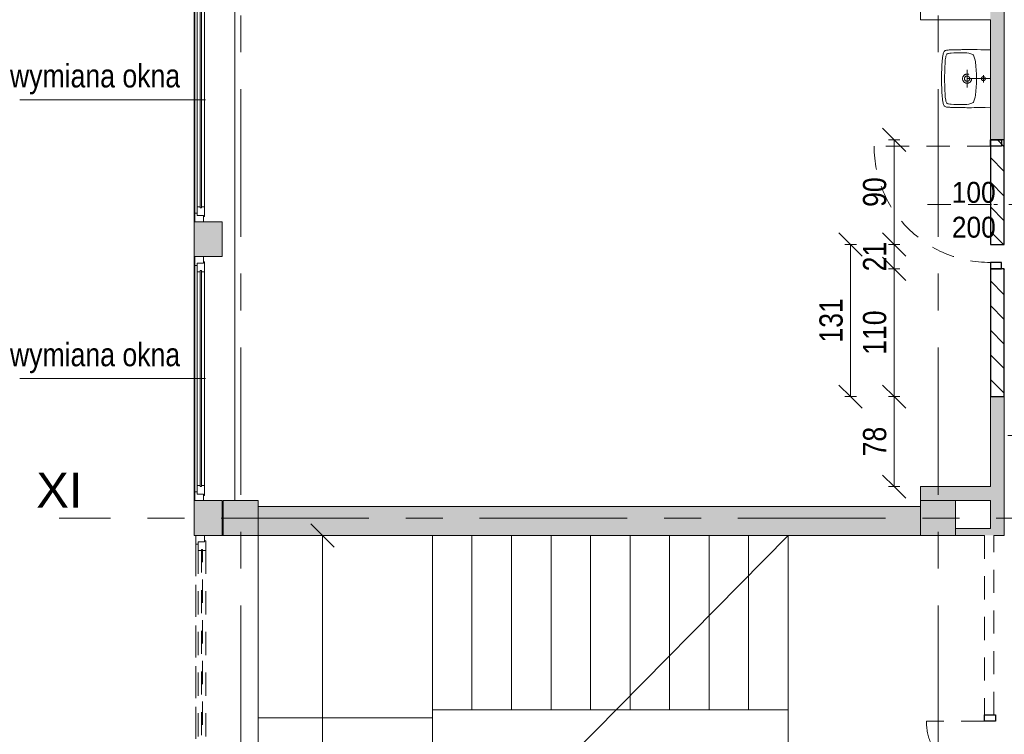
# Model space of a CAD drawing. Header units: centimetres. Extents: x -1403 to 22166, y -8842 to 3590.
# Tile 14 of 23: x -1403 to -556, y 1662 to 2277. Entities that reach past the tile are written whole.
import ezdxf

# ---------------------------------------------------------------- set-up
doc = ezdxf.new("R2010")
doc.units = ezdxf.units.CM
for name, pattern in [('Dash', [60, 30, -30]), ('Oś', [222.25, 127, -31.75, 31.75, -31.75]), ('Wyburzenia', [35, 20, -15])]:
    doc.linetypes.add(name, pattern=pattern)
for name, color, linetype, lineweight in [('A-ANNO-DIMS', 211, 'Continuous', 13), ('A-ANNO-DIMS-100', 211, 'Continuous', 13), ('A-ANNO-NOTE', 131, 'Wyburzenia', 9), ('A-AREA', 32, 'Continuous', 13), ('A-DETL', 90, 'Continuous', 25), ('A-DETL-GENF', 92, 'Continuous', 9), ('A-DETL-MEDM', 33, 'Wyburzenia', 9), ('A-DOOR', 31, 'Wyburzenia', 9), ('A-DOOR-IDEN', 31, 'Continuous', 13), ('A-FLOR', 192, 'Continuous', 13), ('A-GLAZ', 151, 'Wyburzenia', 9), ('A-GLAZ-IDEN', 152, 'Continuous', 13), ('A-WALL', 113, 'Continuous', 13), ('A-WALL-PATT', 111, 'Continuous', 13), ('P-SANR-FIXT', 6, 'Wyburzenia', 9), ('S-COLS', 52, 'Continuous', 13), ('S-GRID', 1, 'Continuous', 13), ('S-GRID-IDEN', 1, 'Continuous', 13), ('S-STRS', 31, 'Continuous', 13), ('S-STRS-MBND', 31, 'Continuous', 13)]:
    doc.layers.add(name, color=color, linetype=linetype, lineweight=lineweight)
doc.styles.add('Arial', font='arial.ttf', dxfattribs={"width": 0.9, "height": 18})
doc.styles.add('Arial Narrow_1', font='ARIALN.TTF', dxfattribs={"height": 0.2})
doc.styles.add('Arial Narrow_3', font='ARIALN.TTF', dxfattribs={"height": 20})
doc.styles.add('Arial_1', font='arial.ttf', dxfattribs={"height": 30})
doc.dimstyles.new('Diagonal_1_100__0__wewnętrzne', dxfattribs={"dimscale": 30.48, "dimtxt": 20.468619, "dimasz": 0.656168, "dimexe": 0.164042, "dimexo": 0.0625, "dimgap": 0.032808, "dimtad": 1, "dimdec": 0, "dimdsep": 46, "dimtxsty": 'Arial Narrow_3', "dimblk1": 'OBLIQUE', "dimblk2": 'OBLIQUE', "dimsah": 1, "dimcen": 0.09, "dimazin": 0, "dimtfac": 1, "dimtdec": 4, "dimtix": 1, "dimtmove": 0, "dimatfit": 3, "dimfxl": 0.164042, "dimfxlon": 1, "dimtvp": 1, "dimtolj": 1, "dimtzin": 0, "dimarcsym": 2})
pattern_1 = [(315, (0, 0), (10.6066, 10.6066), [])]

# ---------------------------------------------------------------- blocks, each defined once
blk = doc.blocks.new('Okno - automatyczna etykieta - 210x165 _nietypowy podział_-2208551-5_piętro III __10_50 m_ - wyburzenia i zamurowania')
at = {"layer": 'A-GLAZ', "color": 1, "lineweight": 13}
for p, q in [((-97.5, 5.5), (-105, 5.5)), ((-105, 5.5), (-105, -2)), ((-105, 5.5), (105, 5.5)), ((-92, 3.5), (-99.5, 3.5)), ((-99.5, 3.5), (-99.5, -2)), ((-99.5, -2), (-99.5, 3.5)), ((-99.5, 3.5), (-97.5, 3.5)), ((-97.5, 3.5), (-97.5, 5.5)), ((97.5, 5.5), (-97.5, 5.5)), ((93, 0.75), (-93, 0.75)), ((-93, 0.75), (-93, -0.25)), ((-93, -0.25), (-93, 0.75)), ((-93, 0.75), (-92, 0.75)), ((-92, 0.75), (-92, 3.5)), ((92, 3.5), (-92, 3.5)), ((99.5, 3.5), (92, 3.5)), ((92, 3.5), (92, 0.75)), ((92, 0.75), (93, 0.75)), ((93, -0.25), (93, 0.75)), ((93, 0.75), (93, -0.25)), ((105, 5.5), (97.5, 5.5)), ((97.5, 5.5), (97.5, 3.5)), ((97.5, 3.5), (99.5, 3.5)), ((99.5, -2), (99.5, 3.5)), ((99.5, 3.5), (99.5, -2)), ((105, -2), (105, 5.5)), ((-105, -2), (-99.5, -2)), ((-99.5, -2), (-100.5, -2)), ((-100.5, -2), (-100.5, -3)), ((-100.5, -3), (-92, -3)), ((-93, -0.25), (93, -0.25)), ((-92, -0.25), (-93, -0.25)), ((-92, -3), (-92, -0.25)), ((92, -3), (-92, -3)), ((92, -0.25), (92, -3)), ((93, -0.25), (92, -0.25)), ((92, -3), (100.5, -3)), ((100.5, -2), (99.5, -2)), ((99.5, -2), (105, -2)), ((100.5, -3), (100.5, -2))]:
    blk.add_line(p, q, dxfattribs=at)
blk = doc.blocks.new('M_Concrete-Square-Column - 300 x 300mm-1794508-5_piętro III __10_50 m_ - wyburzenia i zamurowania')
at = {"layer": 'S-COLS', "lineweight": 9}
blk.add_hatch(color=254, dxfattribs=at).paths.add_polyline_path([(-11.73, -15), (15, -15), (15, 15), (-15, 15), (-15, -15)], flags=0)
for p, q in [((15, 15), (-15, 15)), ((-15, 15), (-15, -15)), ((15, -15), (15, 15)), ((-15, -15), (15, -15))]:
    blk.add_line(p, q, dxfattribs=at)
blk = doc.blocks.new('M_Concrete-Square-Column - 300 x 300mm-1794509-5_piętro III __10_50 m_ - wyburzenia i zamurowania')
at = {"layer": 'S-COLS', "lineweight": 9}
blk.add_hatch(color=254, dxfattribs=at).paths.add_polyline_path([(-15, -15), (15, -15), (15, 15), (-15, 15), (-15, 7.14)], flags=0)
for p, q in [((15, 15), (-15, 15)), ((-15, 15), (-15, -15)), ((15, -15), (15, 15)), ((-15, -15), (15, -15))]:
    blk.add_line(p, q, dxfattribs=at)
blk = doc.blocks.new('DRZWI 1S - automatyczna etykieta - Drzwi 100-2252143-5_piętro III __10_50 m_ - wyburzenia i zamurowania')
at = {"layer": 'A-DETL-GENF', "color": 20, "linetype": 'Wyburzenia'}
for p, q in [((-55.5, 6), (-55.5, -3.5)), ((-50, 6), (-55.5, 6)), ((-50, -3.5), (-50, 6)), ((55.5, 6), (50, 6)), ((50, 6), (50, -3.5)), ((55.5, -3.5), (55.5, 6)), ((-55.5, -3.5), (-50, -3.5)), ((50, -3.5), (55.5, -3.5))]:
    blk.add_line(p, q, dxfattribs=at)
at = {"layer": 'A-DETL-MEDM', "color": 10, "lineweight": 25}
for p, q in [((-50, 6), (-55.5, 6)), ((-55.5, 6), (-55.5, -3.5)), ((-50, -3.5), (-50, 6)), ((50, -3.5), (50, 6)), ((50, 6), (55.5, 6)), ((55.5, 6), (55.5, -3.5)), ((-55.5, -3.5), (-50, -3.5)), ((55.5, -3.5), (50, -3.5))]:
    blk.add_line(p, q, dxfattribs=at)
at = {"layer": 'A-DOOR', "color": 1, "lineweight": 13}
blk.add_line((50, 6), (50, 106), dxfattribs=at)
blk.add_arc((50, 6), 100, 90, 180, dxfattribs=at)
blk = doc.blocks.new('Okno - automatyczna etykieta - 210x165 _nietypowy podział_-2208563-5_piętro III __10_50 m_ - wyburzenia i zamurowania')
at = {"layer": 'A-GLAZ', "color": 7, "linetype": 'Continuous'}
for p, q in [((-97.5, 11.5), (-105, 11.5)), ((-105, 11.5), (-105, 4)), ((-105, 11.5), (105, 11.5)), ((-92, 9.5), (-99.5, 9.5)), ((-99.5, 9.5), (-99.5, 4)), ((-99.5, 4), (-99.5, 9.5)), ((-99.5, 9.5), (-97.5, 9.5)), ((-97.5, 9.5), (-97.5, 11.5)), ((97.5, 11.5), (-97.5, 11.5)), ((-92, 6.75), (-92, 9.5)), ((92, 9.5), (-92, 9.5)), ((99.5, 9.5), (92, 9.5)), ((92, 9.5), (92, 6.75)), ((105, 11.5), (97.5, 11.5)), ((97.5, 11.5), (97.5, 9.5)), ((97.5, 9.5), (99.5, 9.5)), ((99.5, 4), (99.5, 9.5)), ((99.5, 9.5), (99.5, 4)), ((105, 4), (105, 11.5)), ((-105, 4), (-99.5, 4)), ((-99.5, 4), (-100.5, 4)), ((-100.5, 4), (-100.5, 3)), ((-100.5, 3), (-92, 3)), ((93, 6.75), (-93, 6.75)), ((-93, 6.75), (-93, 5.75)), ((-93, 5.75), (-93, 6.75)), ((-93, 6.75), (-92, 6.75)), ((-93, 5.75), (93, 5.75)), ((-92, 5.75), (-93, 5.75)), ((-92, 3), (-92, 5.75)), ((92, 3), (-92, 3)), ((92, 6.75), (93, 6.75)), ((92, 5.75), (92, 3)), ((93, 5.75), (92, 5.75)), ((92, 3), (100.5, 3)), ((93, 5.75), (93, 6.75)), ((93, 6.75), (93, 5.75)), ((100.5, 4), (99.5, 4)), ((99.5, 4), (105, 4)), ((100.5, 3), (100.5, 4))]:
    blk.add_line(p, q, dxfattribs=at)
blk = doc.blocks.new('Umywalka koło Nova Pro - Pro 50-1211177-5_piętro III __10_50 m_ - wyburzenia i zamurowania')
at = {"layer": 'P-SANR-FIXT', "color": 20}
for p, q in [((-12.19, -6), (-12.32, -10.58)), ((12.5, -6), (12.5, -38)), ((37.32, -10.58), (37.19, -6)), ((-12.4, -14.28), (-12.45, -17.35)), ((-12.32, -10.58), (-12.4, -14.28)), ((15.72, -12.02), (9.46, -12.02)), ((37.4, -14.28), (37.32, -10.58)), ((37.45, -17.35), (37.4, -14.28)), ((-12.48, -22.27), (-12.51, -24.3)), ((-12.51, -24.3), (-12.48, -26.13)), ((-12.45, -17.35), (-12.48, -19.98)), ((-12.48, -19.98), (-12.48, -22.27)), ((-9.37, -24.54), (-9.61, -26.27)), ((-8.91, -22.86), (-9.37, -24.54)), ((-8.62, -22.03), (-8.91, -22.86)), ((-8.19, -21.26), (-8.62, -22.03)), ((-7.93, -20.91), (-8.19, -21.26)), ((-7.61, -20.62), (-7.93, -20.91)), ((-6.89, -20.14), (-7.61, -20.62)), ((-6.09, -19.8), (-6.89, -20.14)), ((-5.24, -19.53), (-6.09, -19.8)), ((-3.53, -19.16), (-5.24, -19.53)), ((-1.83, -18.89), (-3.53, -19.16)), ((1.66, -18.49), (-1.83, -18.89)), ((5.15, -18.2), (1.66, -18.49)), ((8.64, -18.06), (5.15, -18.2)), ((10.37, -18.01), (8.64, -18.06)), ((14.63, -18.01), (10.37, -18.01)), ((16.36, -18.06), (14.63, -18.01)), ((19.88, -18.2), (16.36, -18.06)), ((23.34, -18.49), (19.88, -18.2)), ((26.83, -18.89), (23.34, -18.49)), ((28.56, -19.16), (26.83, -18.89)), ((30.26, -19.53), (28.56, -19.16)), ((31.09, -19.8), (30.26, -19.53)), ((31.89, -20.14), (31.09, -19.8)), ((32.61, -20.62), (31.89, -20.14)), ((32.93, -20.91), (32.61, -20.62)), ((33.19, -21.26), (32.93, -20.91)), ((33.62, -22.03), (33.19, -21.26)), ((33.91, -22.86), (33.62, -22.03)), ((34.37, -24.54), (33.91, -22.86)), ((34.63, -26.27), (34.37, -24.54)), ((37.48, -19.98), (37.45, -17.35)), ((37.51, -22.27), (37.48, -19.98)), ((37.51, -26.13), (37.51, -22.27)), ((-12.48, -26.13), (-12.48, -27.81)), ((-12.48, -27.81), (-12.46, -29.49)), ((-12.46, -29.49), (-12.46, -30.5)), ((-12.46, -30.5), (-12.43, -31.46)), ((-12.43, -31.46), (-12.43, -32.39)), ((-12.43, -32.39), (-12.4, -33.3)), ((-12.4, -33.3), (-12.4, -33.88)), ((-12.4, -33.88), (-12.38, -35.06)), ((-9.76, -28.56), (-9.84, -33.06)), ((-9.84, -33.06), (-9.79, -35.32)), ((-9.74, -27.87), (-9.76, -28.56)), ((-9.71, -27.55), (-9.74, -27.87)), ((-9.69, -27.15), (-9.71, -27.55)), ((-9.61, -26.27), (-9.69, -27.15)), ((20.01, -26), (5.01, -26)), ((34.69, -27.15), (34.63, -26.27)), ((34.71, -27.55), (34.69, -27.15)), ((34.74, -27.87), (34.71, -27.55)), ((34.76, -28.56), (34.74, -27.87)), ((34.84, -33.06), (34.76, -28.56)), ((34.82, -35.32), (34.84, -33.06)), ((37.38, -35.06), (37.4, -33.88)), ((37.4, -33.88), (37.43, -33.3)), ((37.43, -32.39), (37.46, -31.46)), ((37.43, -33.3), (37.43, -32.39)), ((37.46, -30.5), (37.48, -29.49)), ((37.46, -31.46), (37.46, -30.5)), ((37.48, -27.81), (37.51, -26.13)), ((37.48, -29.49), (37.48, -27.81)), ((-12.38, -35.06), (-12.35, -35.88)), ((-12.35, -35.88), (-12.35, -36.65)), ((-12.35, -36.65), (-12.32, -37.43)), ((-12.32, -37.43), (-12.3, -38.17)), ((-12.3, -38.17), (-12.27, -38.89)), ((-12.27, -38.89), (-12.24, -39.61)), ((-12.24, -39.61), (-12.22, -40.28)), ((-12.22, -40.28), (-12.19, -40.94)), ((-12.19, -40.94), (-12.16, -41.58)), ((-12.16, -41.58), (-12.14, -42.22)), ((-12.14, -42.22), (-12.08, -42.81)), ((-9.79, -35.32), (-9.71, -37.56)), ((-9.71, -37.56), (-9.53, -39.82)), ((-9.53, -39.82), (-9.39, -40.94)), ((-9.39, -40.94), (-9.21, -42.03)), ((-9.21, -42.03), (-9.05, -42.59)), ((34.07, -42.59), (34.21, -42.03)), ((34.21, -42.03), (34.39, -40.94)), ((34.39, -40.94), (34.53, -39.82)), ((34.53, -39.82), (34.71, -37.56)), ((34.71, -37.56), (34.82, -35.32)), ((37.08, -42.81), (37.14, -42.22)), ((37.14, -42.22), (37.16, -41.58)), ((37.16, -41.58), (37.19, -40.94)), ((37.19, -40.94), (37.22, -40.28)), ((37.22, -40.28), (37.24, -39.61)), ((37.24, -39.61), (37.27, -38.89)), ((37.27, -38.89), (37.3, -38.17)), ((37.3, -38.17), (37.32, -37.43)), ((37.32, -37.43), (37.35, -36.65)), ((37.35, -35.88), (37.38, -35.06)), ((37.35, -36.65), (37.35, -35.88)), ((-12.08, -42.81), (-12, -43.37)), ((-12, -43.37), (-11.92, -43.87)), ((-11.92, -43.87), (-11.82, -44.38)), ((-11.82, -44.38), (-11.71, -44.67)), ((-11.6, -44.96), (-11.79, -44.38)), ((-11.71, -44.67), (-11.6, -44.96)), ((-11.6, -44.96), (-11.26, -45.47)), ((-11.26, -45.47), (-11.6, -44.96)), ((-11.26, -45.47), (-10.8, -45.84)), ((-10.8, -45.84), (-11.26, -45.47)), ((-10.8, -45.84), (-10.24, -46.11)), ((-10.24, -46.11), (-10.8, -45.84)), ((-10.24, -46.11), (-9.61, -46.32)), ((-9.61, -46.32), (-10.24, -46.11)), ((-9.61, -46.32), (-8.94, -46.51)), ((-8.94, -46.51), (-9.61, -46.32)), ((-9.05, -42.59), (-8.86, -43.1)), ((-8.94, -46.51), (-8.25, -46.64)), ((-8.25, -46.64), (-8.94, -46.51)), ((-8.86, -43.1), (-8.7, -43.34)), ((-8.7, -43.34), (-8.51, -43.55)), ((-8.51, -43.55), (-8.03, -43.85)), ((-8.25, -46.64), (-7.5, -46.8)), ((-7.5, -46.8), (-8.25, -46.64)), ((-8.03, -43.85), (-7.53, -44.06)), ((-7.53, -44.06), (-6.97, -44.22)), ((-7.5, -46.8), (-6.73, -46.91)), ((-6.73, -46.91), (-7.5, -46.8)), ((-6.97, -44.22), (-5.88, -44.43)), ((-6.73, -46.91), (-5.93, -47.04)), ((-5.93, -47.04), (-6.73, -46.91)), ((-5.93, -47.04), (-5.1, -47.15)), ((-5.1, -47.15), (-5.93, -47.04)), ((-5.88, -44.43), (-3.64, -44.75)), ((-5.1, -47.15), (-4.2, -47.25)), ((-4.2, -47.25), (-5.1, -47.15)), ((-4.2, -47.25), (-3.27, -47.36)), ((-3.27, -47.36), (-4.2, -47.25)), ((-3.64, -44.75), (-1.4, -44.94)), ((-3.27, -47.36), (-2.28, -47.44)), ((-2.28, -47.44), (-3.27, -47.36)), ((-2.28, -47.44), (-1.24, -47.52)), ((-1.24, -47.52), (-2.28, -47.44)), ((-1.4, -44.94), (3.1, -45.18)), ((-1.24, -47.52), (-0.15, -47.63)), ((-0.15, -47.63), (-1.24, -47.52)), ((-0.15, -47.63), (1.05, -47.71)), ((1.05, -47.71), (-0.15, -47.63)), ((1.05, -47.71), (2.3, -47.76)), ((2.3, -47.76), (1.05, -47.71)), ((2.3, -47.76), (3.66, -47.84)), ((3.66, -47.84), (2.3, -47.76)), ((3.1, -45.18), (7.6, -45.31)), ((3.66, -47.84), (5.12, -47.89)), ((5.12, -47.89), (3.66, -47.84)), ((5.12, -47.89), (6.72, -47.95)), ((6.72, -47.95), (5.12, -47.89)), ((6.72, -47.95), (8.45, -47.97)), ((8.45, -47.97), (6.72, -47.95)), ((7.6, -45.31), (9.86, -45.39)), ((8.45, -47.97), (10.4, -48)), ((10.4, -48), (8.45, -47.97)), ((9.86, -45.39), (11.04, -45.42)), ((10.4, -48), (14.63, -48)), ((14.63, -48), (10.4, -48)), ((11.04, -45.42), (11.7, -45.42)), ((11.7, -45.42), (12.5, -45.44)), ((12.5, -45.44), (13.3, -45.42)), ((13.3, -45.42), (13.99, -45.42)), ((13.99, -45.42), (15.14, -45.39)), ((14.63, -48), (16.55, -47.97)), ((16.55, -47.97), (14.63, -48)), ((15.14, -45.39), (17.4, -45.31)), ((16.55, -47.97), (18.31, -47.95)), ((18.31, -47.95), (16.55, -47.97)), ((17.4, -45.31), (21.9, -45.18)), ((18.31, -47.95), (19.88, -47.89)), ((19.88, -47.89), (18.31, -47.95)), ((19.88, -47.89), (21.34, -47.84)), ((21.34, -47.84), (19.88, -47.89)), ((21.34, -47.84), (22.7, -47.76)), ((22.7, -47.76), (21.34, -47.84)), ((21.9, -45.18), (26.4, -44.94)), ((22.7, -47.76), (23.98, -47.71)), ((23.98, -47.71), (22.7, -47.76)), ((23.98, -47.71), (25.15, -47.63)), ((25.15, -47.63), (23.98, -47.71)), ((25.15, -47.63), (26.24, -47.52)), ((26.24, -47.52), (25.15, -47.63)), ((26.24, -47.52), (27.31, -47.44)), ((27.31, -47.44), (26.24, -47.52)), ((26.4, -44.94), (28.64, -44.75)), ((27.31, -47.44), (28.29, -47.36)), ((28.29, -47.36), (27.31, -47.44)), ((28.29, -47.36), (29.23, -47.25)), ((29.23, -47.25), (28.29, -47.36)), ((28.64, -44.75), (30.88, -44.43)), ((29.23, -47.25), (30.1, -47.15)), ((30.1, -47.15), (29.23, -47.25)), ((30.1, -47.15), (30.93, -47.04)), ((30.93, -47.04), (30.1, -47.15)), ((30.88, -44.43), (31.97, -44.22)), ((30.93, -47.04), (31.76, -46.91)), ((31.76, -46.91), (30.93, -47.04)), ((31.76, -46.91), (32.5, -46.8)), ((32.5, -46.8), (31.76, -46.91)), ((31.97, -44.22), (32.53, -44.06)), ((32.5, -46.8), (33.25, -46.64)), ((33.25, -46.64), (32.5, -46.8)), ((32.53, -44.06), (33.06, -43.85)), ((33.06, -43.85), (33.54, -43.55)), ((33.25, -46.64), (33.97, -46.51)), ((33.97, -46.51), (33.25, -46.64)), ((33.54, -43.55), (33.73, -43.34)), ((33.73, -43.34), (33.86, -43.1)), ((33.86, -43.1), (34.07, -42.59)), ((33.97, -46.51), (34.63, -46.32)), ((34.63, -46.32), (33.97, -46.51)), ((34.63, -46.32), (35.24, -46.11)), ((35.24, -46.11), (34.63, -46.32)), ((35.24, -46.11), (35.8, -45.84)), ((35.8, -45.84), (35.24, -46.11)), ((35.8, -45.84), (36.28, -45.47)), ((36.28, -45.47), (35.8, -45.84)), ((36.28, -45.47), (36.6, -44.96)), ((36.6, -44.96), (36.28, -45.47)), ((36.6, -44.96), (36.82, -44.38)), ((36.82, -44.38), (36.92, -43.87)), ((36.92, -43.87), (37.03, -43.37)), ((37.03, -43.37), (37.08, -42.81))]:
    blk.add_line(p, q, dxfattribs=at)
for centre, radius in [((12.5, -12.02), 1.72), ((12.51, -26), 3.92), ((12.51, -26), 2.28)]:
    blk.add_circle(centre, radius, dxfattribs=at)
blk = doc.blocks.new('DRZWI 2S - automatyczna etykieta - Drzwi 90_50-2595143-5_piętro III __10_50 m_ - wyburzenia i zamurowania')
at = {"layer": 'A-DETL-GENF', "color": 20, "linetype": 'Wyburzenia'}
for p, q in [((-55.5, 5.55), (-50, 5.55)), ((-55.5, -4), (-55.5, 5.55)), ((-50, 5.55), (-50, -4)), ((90, 5.55), (95.5, 5.55)), ((90, -4), (90, 5.55)), ((95.5, 5.55), (95.5, -4)), ((-50, -4), (-55.5, -4)), ((95.5, -4), (90, -4))]:
    blk.add_line(p, q, dxfattribs=at)
at = {"layer": 'A-DETL-MEDM', "color": 10, "lineweight": 25}
for p, q in [((-55.5, -4), (-55.5, 5.55)), ((-55.5, 5.55), (-50, 5.55)), ((-50, 5.55), (-50, -4)), ((90, 5.55), (90, -4)), ((95.5, 5.55), (90, 5.55)), ((95.5, -4), (95.5, 5.55)), ((-50, -4), (-55.5, -4)), ((90, -4), (95.5, -4))]:
    blk.add_line(p, q, dxfattribs=at)
at = {"layer": 'A-DOOR', "color": 20}
blk.add_line((0, -26.5), (0, 26.5), dxfattribs=at)
at = {"layer": 'A-DOOR', "color": 1, "lineweight": 13}
for p, q in [((-50, -4), (-50, -54)), ((90, -4), (90, -94))]:
    blk.add_line(p, q, dxfattribs=at)
for centre, radius, start, end in [((-50, -4), 50, 270, 0), ((90, -4), 90, 180, 270)]:
    blk.add_arc(centre, radius, start, end, dxfattribs=at)
blk = doc.blocks.new('etykieta wymiana okna - etykieta okno 1S z hp dół-2316400-5_piętro III __10_50 m_ - wyburzenia i zamurowania')
at = {"layer": 'A-GLAZ-IDEN'}
blk.add_line((0, 1.6477), (0, 0.0485), dxfattribs=at)
at = {"layer": 'A-GLAZ-IDEN', "insert": (-0.3068, 1.4291), "char_height": 0.2, "width": 1.409, "attachment_point": 3, "rotation": 90, "line_spacing_factor": 0.949189, "style": 'Arial Narrow_1'}
blk.add_mtext('\\pxqr,t6.35,12.7,19.05,25.4,31.75,38.1,44.45,50.8,57.15,63.5,69.85,76.2,82.55,88.9,95.25,101.6,107.95,114.3,120.65,127,133.35,139.7,146.05,152.4,158.75,165.1,171.45,177.8,184.15,190.5,196.85,203.2;{wymiana okna}', dxfattribs=at)
blk = doc.blocks.new('DIMBLOCK1-5_piętro III __10_50 m_ - wyburzenia i zamurowania')
at = {"layer": 'A-ANNO-DIMS-100'}
for p, q in [((-1142.15, 1833.33), (-1152.15, 1843.33)), ((-1147.15, 1833.33), (-1137.15, 1833.33)), ((-1142.15, 1833.33), (-1147.15, 1833.33)), ((-1142.15, 1383.33), (-1142.15, 1833.33)), ((-1142.15, 1833.33), (-1132.15, 1823.33)), ((-1142.15, 1383.33), (-1152.15, 1393.33)), ((-1147.15, 1383.33), (-1137.15, 1383.33)), ((-1142.15, 1383.33), (-1147.15, 1383.33)), ((-1142.15, 1383.33), (-1132.15, 1373.33))]:
    blk.add_line(p, q, dxfattribs=at)
at = {"layer": 'A-ANNO-DIMS-100', "color": 0, "insert": (-1169, 1589.32), "char_height": 20, "width": 45.6158, "attachment_point": 1, "rotation": 90, "line_spacing_factor": 0.974696, "style": 'Arial Narrow_3'}
blk.add_mtext('450', dxfattribs=at)
blk = doc.blocks.new('_Oblique')
at = {"color": 0, "linetype": 'ByBlock', "lineweight": -2}
blk.add_line((-0.5, -0.5), (0.5, 0.5), dxfattribs=at)
blk = doc.blocks.new('DIMBLOCK14-5_piętro III __10_50 m_ - wyburzenia i zamurowania')
at = {"layer": 'A-ANNO-DIMS-100'}
for p, q in [((-650.38, 1952.83), (-660.38, 1962.83)), ((-645.38, 1952.83), (-655.38, 1952.83)), ((-650.38, 1875.33), (-650.38, 1952.83)), ((-650.38, 1952.83), (-640.38, 1942.83)), ((-650.38, 1952.83), (-645.38, 1952.83)), ((-650.38, 1875.33), (-660.38, 1885.33)), ((-645.38, 1875.33), (-655.38, 1875.33)), ((-650.38, 1875.33), (-640.38, 1865.33)), ((-650.38, 1875.33), (-645.38, 1875.33))]:
    blk.add_line(p, q, dxfattribs=at)
at = {"layer": 'A-ANNO-DIMS-100', "color": 0, "insert": (-677.23, 1901.4), "char_height": 20, "width": 30.4105, "attachment_point": 1, "rotation": 90, "line_spacing_factor": 0.974696, "style": 'Arial Narrow_3'}
blk.add_mtext('78', dxfattribs=at)
blk = doc.blocks.new('DIMBLOCK15-5_piętro III __10_50 m_ - wyburzenia i zamurowania')
at = {"layer": 'A-ANNO-DIMS-100'}
for p, q in [((-650.38, 2062.83), (-660.38, 2072.83)), ((-645.38, 2062.83), (-655.38, 2062.83)), ((-650.38, 1952.83), (-650.38, 2062.83)), ((-650.38, 2062.83), (-640.38, 2052.83)), ((-650.38, 2062.83), (-645.38, 2062.83)), ((-650.38, 1952.83), (-660.38, 1962.83)), ((-645.38, 1952.83), (-655.38, 1952.83)), ((-650.38, 1952.83), (-640.38, 1942.83)), ((-650.38, 1952.83), (-645.38, 1952.83))]:
    blk.add_line(p, q, dxfattribs=at)
at = {"layer": 'A-ANNO-DIMS-100', "color": 0, "insert": (-677.23, 1988.82), "char_height": 20, "width": 45.6158, "attachment_point": 1, "rotation": 90, "line_spacing_factor": 0.974696, "style": 'Arial Narrow_3'}
blk.add_mtext('110', dxfattribs=at)
blk = doc.blocks.new('DIMBLOCK16-5_piętro III __10_50 m_ - wyburzenia i zamurowania')
at = {"layer": 'A-ANNO-DIMS-100'}
for p, q in [((-650.38, 2083.83), (-660.38, 2093.83)), ((-645.38, 2083.83), (-655.38, 2083.83)), ((-650.38, 2062.83), (-650.38, 2083.83)), ((-650.38, 2083.83), (-640.38, 2073.83)), ((-650.38, 2083.83), (-645.38, 2083.83)), ((-650.38, 2062.83), (-660.38, 2072.83)), ((-645.38, 2062.83), (-655.38, 2062.83)), ((-650.38, 2062.83), (-640.38, 2052.83)), ((-650.38, 2062.83), (-645.38, 2062.83))]:
    blk.add_line(p, q, dxfattribs=at)
at = {"layer": 'A-ANNO-DIMS-100', "color": 0, "insert": (-677.23, 2060.65), "char_height": 20, "width": 30.4105, "attachment_point": 1, "rotation": 90, "line_spacing_factor": 0.974696, "style": 'Arial Narrow_3'}
blk.add_mtext('21', dxfattribs=at)
blk = doc.blocks.new('DIMBLOCK17-5_piętro III __10_50 m_ - wyburzenia i zamurowania')
at = {"layer": 'A-ANNO-DIMS-100'}
for p, q in [((-650.38, 2173.83), (-660.38, 2183.83)), ((-645.38, 2173.83), (-655.38, 2173.83)), ((-650.38, 2083.83), (-650.38, 2173.83)), ((-650.38, 2173.83), (-640.38, 2163.83)), ((-650.38, 2173.83), (-645.38, 2173.83)), ((-650.38, 2083.83), (-660.38, 2093.83)), ((-645.38, 2083.83), (-655.38, 2083.83)), ((-650.38, 2083.83), (-640.38, 2073.83)), ((-650.38, 2083.83), (-645.38, 2083.83))]:
    blk.add_line(p, q, dxfattribs=at)
at = {"layer": 'A-ANNO-DIMS-100', "color": 0, "insert": (-677.23, 2116.15), "char_height": 20, "width": 30.4105, "attachment_point": 1, "rotation": 90, "line_spacing_factor": 0.974696, "style": 'Arial Narrow_3'}
blk.add_mtext('90', dxfattribs=at)
blk = doc.blocks.new('DIMBLOCK34-5_piętro III __10_50 m_ - wyburzenia i zamurowania')
at = {"layer": 'A-ANNO-DIMS-100'}
for p, q in [((-687.85, 2083.83), (-697.85, 2093.83)), ((-682.85, 2083.83), (-692.85, 2083.83)), ((-687.85, 1952.83), (-687.85, 2083.83)), ((-687.85, 2083.83), (-677.85, 2073.83)), ((-687.85, 2083.83), (-682.85, 2083.83)), ((-687.85, 1952.83), (-697.85, 1962.83)), ((-682.85, 1952.83), (-692.85, 1952.83)), ((-687.85, 1952.83), (-677.85, 1942.83)), ((-687.85, 1952.83), (-682.85, 1952.83))]:
    blk.add_line(p, q, dxfattribs=at)
at = {"layer": 'A-ANNO-DIMS-100', "color": 0, "insert": (-714.7, 1999.32), "char_height": 20, "width": 45.6158, "attachment_point": 1, "rotation": 90, "line_spacing_factor": 0.974696, "style": 'Arial Narrow_3'}
blk.add_mtext('131', dxfattribs=at)

msp = doc.modelspace()

# ---------------------------------------------------------------- hatches: boundary and pattern name
at = {"layer": 'A-DETL-GENF', "lineweight": 25}
h = msp.add_hatch(dxfattribs=at)
h.set_pattern_fill('FP_1', color=3, style=0, pattern_type=2)
h.set_pattern_definition(pattern_1)
h.paths.add_polyline_path([(-567.62, 2083.83), (-555.62, 2083.83), (-555.62, 2173.83), (-567.62, 2173.83), (-567.62, 2168.33)], flags=0)
h = msp.add_hatch(dxfattribs=at)
h.set_pattern_fill('FP_1', color=210, style=0, pattern_type=2)
h.set_pattern_definition(pattern_1)
h.paths.add_polyline_path([(-567.62, 1952.83), (-555.62, 1952.83), (-555.62, 2062.83), (-567.62, 2062.83)], flags=0)
at = {"layer": 'A-WALL-PATT'}
h = msp.add_hatch(color=9, dxfattribs=at)
h.paths.add_polyline_path([(-564.62, 1833.33), (-555.62, 1833.33), (-555.62, 1952.83), (-567.62, 1952.83), (-567.62, 1833.33)], flags=0)
h.paths.add_polyline_path([(-567.62, 2173.83), (-555.62, 2173.83), (-555.62, 2482.83), (-567.62, 2482.83), (-567.62, 2265.06)], flags=0)
h.paths.add_polyline_path([(-555.62, 2703.83), (-555.62, 2824.33), (-567.62, 2824.33), (-567.62, 2703.83)], flags=0)
h = msp.add_hatch(color=9, dxfattribs=at)
h.paths.add_polyline_path([(-1252.62, 1833.33), (-1228.62, 1833.33), (-1228.62, 1863.33), (-1252.62, 1863.33), (-1252.62, 1837.45)], flags=0)
h.paths.add_polyline_path([(-1252.62, 2073.33), (-1228.62, 2073.33), (-1228.62, 2103.33), (-1252.62, 2103.33), (-1252.62, 2074.7)], flags=0)
h.paths.add_polyline_path([(-1244.62, 2313.33), (-1228.62, 2313.33), (-1228.62, 2343.33), (-1252.62, 2343.33), (-1252.62, 2313.33), (-1250.12, 2313.33)], flags=0)
h.paths.add_polyline_path([(-1252.62, 2553.33), (-1228.62, 2553.33), (-1228.62, 2583.33), (-1252.62, 2583.33), (-1252.62, 2554.7)], flags=0)
for points in [[(-597.62, 1863.33), (-567.62, 1863.33), (-567.62, 1875.33), (-627.62, 1875.33), (-627.62, 1863.33)], [(-1197.62, 1833.33), (-627.62, 1833.33), (-627.62, 1858.33), (-1197.62, 1858.33), (-1197.62, 1849.72)], [(-597.62, 1833.33), (-567.62, 1833.33), (-567.62, 1839.33), (-597.62, 1839.33), (-597.62, 1836.05)]]:
    msp.add_hatch(color=9, dxfattribs=at).paths.add_polyline_path(points, flags=0)

# ---------------------------------------------------------------- linework, layer by layer
at = {"layer": 'A-ANNO-NOTE', "color": 240, "lineweight": 13}
msp.add_line((-531.62, 2118.33), (-621.62, 2118.33), dxfattribs=at)
at = {"layer": 'A-AREA', "color": 20, "linetype": 'Wyburzenia', "lineweight": 9}
msp.add_line((-322.62, 1919.33), (-555.62, 1919.33), dxfattribs=at)
at = {"layer": 'A-AREA', "lineweight": 9}
msp.add_line((-1037.41, 1533.33), (-741.62, 1833.33), dxfattribs=at)
at = {"layer": 'A-DETL'}
for p, q in [((-567.62, 2173.83), (-567.62, 2083.83)), ((-555.62, 2173.83), (-567.62, 2173.83)), ((-555.62, 2083.83), (-555.62, 2173.83)), ((-567.62, 2083.83), (-555.62, 2083.83)), ((-567.62, 2062.83), (-567.62, 1952.83)), ((-555.62, 2062.83), (-567.62, 2062.83)), ((-555.62, 1952.83), (-555.62, 2062.83)), ((-567.62, 1952.83), (-555.62, 1952.83))]:
    msp.add_line(p, q, dxfattribs=at)
at = {"layer": 'A-DOOR-IDEN'}
msp.add_line((-561.62, 2118.33), (-564.62, 2118.33), dxfattribs=at)
at = {"layer": 'A-FLOR', "lineweight": 9}
msp.add_line((-741.62, 1833.33), (-741.62, 1533.33), dxfattribs=at)
at = {"layer": 'A-WALL', "lineweight": 9}
for p, q in [((-1252.62, 1833.33), (-1252.62, 2793.33)), ((-555.62, 2173.83), (-555.62, 2482.83)), ((-1217.62, 2313.33), (-1217.62, 1863.33)), ((-627.62, 2313.33), (-627.62, 2277.33)), ((-627.62, 2277.33), (-567.62, 2277.33)), ((-567.62, 2277.33), (-567.62, 2173.83)), ((-558.12, 2173.83), (-555.62, 2173.83)), ((-1252.12, 2103.33), (-1252.62, 2103.33)), ((-1228.62, 2103.33), (-1244.62, 2103.33)), ((-1228.62, 2073.33), (-1228.62, 2103.33)), ((-1252.62, 2073.33), (-1252.12, 2073.33)), ((-1244.62, 2073.33), (-1228.62, 2073.33)), ((-567.62, 1952.83), (-567.62, 1875.33)), ((-555.62, 1833.33), (-555.62, 1952.83)), ((-567.62, 1875.33), (-627.62, 1875.33)), ((-627.62, 1875.33), (-627.62, 1863.33)), ((-1252.12, 1863.33), (-1252.62, 1863.33)), ((-1228.62, 1863.33), (-1244.62, 1863.33)), ((-1228.62, 1833.33), (-1228.62, 1863.33)), ((-627.62, 1858.33), (-1197.62, 1858.33)), ((-597.62, 1863.33), (-567.62, 1863.33)), ((-567.62, 1863.33), (-567.62, 1839.33)), ((-567.62, 1839.33), (-597.62, 1839.33)), ((-1252.62, 1833.33), (-1251.12, 1833.33)), ((-1243.62, 1833.33), (-1227.62, 1833.33)), ((-1197.62, 1833.33), (-627.62, 1833.33)), ((-597.62, 1833.33), (-572.62, 1833.33)), ((-564.62, 1833.33), (-555.62, 1833.33))]:
    msp.add_line(p, q, dxfattribs=at)
at = {"layer": 'A-WALL', "color": 1, "linetype": 'Wyburzenia'}
for p, q in [((-567.62, 2062.83), (-567.62, 1952.83)), ((-555.62, 2062.83), (-558.12, 2062.83)), ((-555.62, 1952.83), (-555.62, 2062.83)), ((-567.62, 1952.83), (-555.62, 1952.83)), ((-572.62, 1833.33), (-572.62, 1678.83)), ((-564.62, 1678.83), (-564.62, 1833.33))]:
    msp.add_line(p, q, dxfattribs=at)
at = {"layer": 'A-WALL'}
msp.add_line((-555.62, 1952.83), (-567.62, 1952.83), dxfattribs=at)
at = {"layer": 'S-GRID', "linetype": 'Oś'}
for p, q in [((-1212.62, 2884.27), (-1212.62, 27.13)), ((-612.62, 2884.27), (-612.62, 27.13)), ((1342.46, 1848.33), (-1368.76, 1848.33))]:
    msp.add_line(p, q, dxfattribs=at)
at = {"layer": 'S-STRS', "lineweight": 9}
for p, q in [((-1197.62, 1833.33), (-1197.62, 1676.33)), ((-1047.62, 1833.33), (-1047.62, 1683.33)), ((-1047.62, 1833.33), (-1047.62, 1683.33)), ((-1013.62, 1833.33), (-1013.62, 1683.33)), ((-1013.62, 1833.33), (-1013.62, 1683.33)), ((-979.62, 1833.33), (-979.62, 1683.33)), ((-979.62, 1833.33), (-979.62, 1683.33)), ((-945.62, 1833.33), (-945.62, 1683.33)), ((-945.62, 1833.33), (-945.62, 1683.33)), ((-911.62, 1833.33), (-911.62, 1683.33)), ((-911.62, 1833.33), (-911.62, 1683.33)), ((-877.62, 1833.33), (-877.62, 1683.33)), ((-877.62, 1833.33), (-877.62, 1683.33)), ((-843.62, 1833.33), (-843.62, 1683.33)), ((-843.62, 1833.33), (-843.62, 1683.33)), ((-809.62, 1833.33), (-809.62, 1683.33)), ((-809.62, 1833.33), (-809.62, 1683.33)), ((-775.62, 1833.33), (-775.62, 1683.33)), ((-775.62, 1833.33), (-775.62, 1683.33)), ((-741.62, 1833.33), (-741.62, 1683.33)), ((-1047.62, 1676.33), (-1047.62, 1683.33)), ((-1047.62, 1683.33), (-1013.62, 1683.33)), ((-1013.62, 1683.33), (-979.62, 1683.33)), ((-979.62, 1683.33), (-945.62, 1683.33)), ((-945.62, 1683.33), (-911.62, 1683.33)), ((-911.62, 1683.33), (-877.62, 1683.33)), ((-877.62, 1683.33), (-843.62, 1683.33)), ((-843.62, 1683.33), (-809.62, 1683.33)), ((-809.62, 1683.33), (-775.62, 1683.33)), ((-775.62, 1683.33), (-741.62, 1683.33)), ((-1197.62, 1676.33), (-1047.62, 1676.33)), ((-1197.62, 1642.33), (-1197.62, 1676.33)), ((-1197.62, 1676.33), (-1047.62, 1676.33)), ((-1047.62, 1642.33), (-1047.62, 1676.33))]:
    msp.add_line(p, q, dxfattribs=at)
at = {"layer": 'S-STRS-MBND', "linetype": 'Dash', "lineweight": 9}
for p, q in [((-1197.62, 1833.33), (-1197.62, 1676.33)), ((-1047.62, 1833.33), (-1197.62, 1833.33)), ((-1047.62, 1833.33), (-1047.62, 1683.33)), ((-1047.62, 1833.33), (-741.62, 1833.33)), ((-1047.62, 1833.33), (-1047.62, 1683.33)), ((-1013.62, 1833.33), (-1013.62, 1683.33)), ((-1013.62, 1833.33), (-1013.62, 1683.33)), ((-979.62, 1833.33), (-979.62, 1683.33)), ((-979.62, 1833.33), (-979.62, 1683.33)), ((-945.62, 1833.33), (-945.62, 1683.33)), ((-945.62, 1833.33), (-945.62, 1683.33)), ((-911.62, 1833.33), (-911.62, 1683.33)), ((-911.62, 1833.33), (-911.62, 1683.33)), ((-877.62, 1833.33), (-877.62, 1683.33)), ((-877.62, 1833.33), (-877.62, 1683.33)), ((-843.62, 1833.33), (-843.62, 1683.33)), ((-843.62, 1833.33), (-843.62, 1683.33)), ((-809.62, 1833.33), (-809.62, 1683.33)), ((-809.62, 1833.33), (-809.62, 1683.33)), ((-775.62, 1833.33), (-775.62, 1683.33)), ((-775.62, 1833.33), (-775.62, 1683.33)), ((-741.62, 1833.33), (-741.62, 1683.33)), ((-1047.62, 1676.33), (-1047.62, 1683.33)), ((-1047.62, 1683.33), (-741.62, 1683.33)), ((-1197.62, 1676.33), (-1047.62, 1676.33)), ((-1197.62, 1540.33), (-1197.62, 1676.33)), ((-1197.62, 1676.33), (-1047.62, 1676.33)), ((-1047.62, 1540.33), (-1047.62, 1676.33))]:
    msp.add_line(p, q, dxfattribs=at)

# ---------------------------------------------------------------- block references
at = {"layer": 'A-DOOR', "color": 1, "lineweight": 13}
for name, p, rotation in [('DRZWI 1S - automatyczna etykieta - Drzwi 100-2252143-5_piętro III __10_50 m_ - wyburzenia i zamurowania', (-561.62, 2118.33), 89.9999999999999), ('DRZWI 2S - automatyczna etykieta - Drzwi 90_50-2595143-5_piętro III __10_50 m_ - wyburzenia i zamurowania', (-568.62, 1623.33), 269.9999999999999)]:
    msp.add_blockref(name, p, dxfattribs=dict(at, rotation=rotation))
at = {"layer": 'A-GLAZ', "color": 7, "linetype": 'Continuous', "rotation": 89.9999999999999}
for p in [(-1240.62, 2208.33), (-1240.62, 1968.33)]:
    msp.add_blockref('Okno - automatyczna etykieta - 210x165 _nietypowy podział_-2208563-5_piętro III __10_50 m_ - wyburzenia i zamurowania', p, dxfattribs=at)
at = {"layer": 'A-GLAZ', "color": 1, "lineweight": 13, "rotation": 89.9999999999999}
msp.add_blockref('Okno - automatyczna etykieta - 210x165 _nietypowy podział_-2208551-5_piętro III __10_50 m_ - wyburzenia i zamurowania', (-1245.62, 1728.33), dxfattribs=at)
at = {"layer": 'A-GLAZ-IDEN', "xscale": 99.99999999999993, "yscale": 99.99999999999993, "zscale": 99.99999999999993, "rotation": 270.0000000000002}
for p in [(-1407.6, 2208.33), (-1407.6, 1968.33)]:
    msp.add_blockref('etykieta wymiana okna - etykieta okno 1S z hp dół-2316400-5_piętro III __10_50 m_ - wyburzenia i zamurowania', p, dxfattribs=at)
at = {"layer": 'P-SANR-FIXT', "color": 20, "rotation": 269.9999999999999}
msp.add_blockref('Umywalka koło Nova Pro - Pro 50-1211177-5_piętro III __10_50 m_ - wyburzenia i zamurowania', (-561.62, 2239.07), dxfattribs=at)
at = {"layer": 'S-COLS', "lineweight": 9}
for name, p in [('M_Concrete-Square-Column - 300 x 300mm-1794509-5_piętro III __10_50 m_ - wyburzenia i zamurowania', (-1212.62, 1848.33)), ('M_Concrete-Square-Column - 300 x 300mm-1794508-5_piętro III __10_50 m_ - wyburzenia i zamurowania', (-612.62, 1848.33))]:
    msp.add_blockref(name, p, dxfattribs=at)

# ---------------------------------------------------------------- texts
at = {"layer": 'A-ANNO-NOTE', "color": 1, "lineweight": 211, "char_height": 18, "width": 38.07, "attachment_point": 5, "line_spacing_factor": 0.936439, "style": 'Arial'}
for s, insert in [('\\pxqc,t6.35,12.7,19.05,25.4,31.75,38.1,44.45,50.8,57.15,63.5,69.85,76.2,82.55,88.9,95.25,101.6,107.95,114.3,120.65,127,133.35,139.7,146.05,152.4,158.75,165.1,171.45,177.8,184.15,190.5,196.85,203.2;{100}', (-581.95, 2128.56)), ('\\pxqc,t6.35,12.7,19.05,25.4,31.75,38.1,44.45,50.8,57.15,63.5,69.85,76.2,82.55,88.9,95.25,101.6,107.95,114.3,120.65,127,133.35,139.7,146.05,152.4,158.75,165.1,171.45,177.8,184.15,190.5,196.85,203.2;{200}', (-581.86, 2098.56)), ('\\pxqc,t6.35,12.7,19.05,25.4,31.75,38.1,44.45,50.8,57.15,63.5,69.85,76.2,82.55,88.9,95.25,101.6,107.95,114.3,120.65,127,133.35,139.7,146.05,152.4,158.75,165.1,171.45,177.8,184.15,190.5,196.85,203.2;{200}', (-581.86, 2098.56))]:
    msp.add_mtext(s, dxfattribs=dict(at, insert=insert))
at = {"layer": 'S-GRID-IDEN', "insert": (-1368.64, 1872.39), "char_height": 30, "width": 39.7, "attachment_point": 5, "line_spacing_factor": 0.936439, "style": 'Arial_1'}
msp.add_mtext('\\pxqc,t4.23333,8.46667,12.7,16.93333,21.16667,25.4,29.63333,33.86667,38.1,42.33333,46.56667,50.8,55.03333,59.26667,63.5,67.73333,71.96667,76.2,80.43333,84.66667,88.9,93.13333,97.36667,101.6,105.83333,110.06667,114.3,118.53333,122.76667,127,131.23333,135.46667;{XI}', dxfattribs=at)

# ---------------------------------------------------------------- dimensions: what is measured, and where the dimension line sits
at = {"layer": 'A-ANNO-DIMS'}
for base, p1, p2, override, picture, middle in [((-650.38, 2173.83), (-645.38, 2083.83), (-645.38, 2173.83), {"dimpost": '<>', "dimfxl": 90}, 'DIMBLOCK17-5_piętro III __10_50 m_ - wyburzenia i zamurowania', (-661.59, 2128.83)), ((-687.85, 2083.83), (-682.85, 1952.83), (-682.85, 2083.83), {"dimpost": '<>', "dimfxl": 131}, 'DIMBLOCK34-5_piętro III __10_50 m_ - wyburzenia i zamurowania', (-699.06, 2018.33)), ((-650.38, 2083.83), (-645.38, 2062.83), (-645.38, 2083.83), {"dimpost": '<>', "dimfxl": 21}, 'DIMBLOCK16-5_piętro III __10_50 m_ - wyburzenia i zamurowania', (-661.42, 2073.33)), ((-650.38, 2062.83), (-645.38, 1952.83), (-645.38, 2062.83), {"dimpost": '<>', "dimfxl": 110}, 'DIMBLOCK15-5_piętro III __10_50 m_ - wyburzenia i zamurowania', (-661.59, 2007.83)), ((-650.37852268, 1952.82555458), (-645.37852268, 1875.32555458), (-645.37852268, 1952.82555458), {"dimpost": '<>', "dimfxl": 77.5}, 'DIMBLOCK14-5_piętro III __10_50 m_ - wyburzenia i zamurowania', (-661.58998249, 1914.07555458)), ((-1142.15, 1833.33), (-1147.15, 1383.33), (-1147.15, 1833.33), {"dimpost": '<>', "dimfxl": 450}, 'DIMBLOCK1-5_piętro III __10_50 m_ - wyburzenia i zamurowania', (-1153.36, 1608.33))]:
    dim = msp.add_linear_dim(base=base, p1=p1, p2=p2, angle=90, dimstyle='Diagonal_1_100__0__wewnętrzne', override=override, dxfattribs=at)
    dim.commit()
    dim.dimension.update_dxf_attribs({"geometry": picture, "text_midpoint": middle})

doc.saveas('drawing.dxf')
